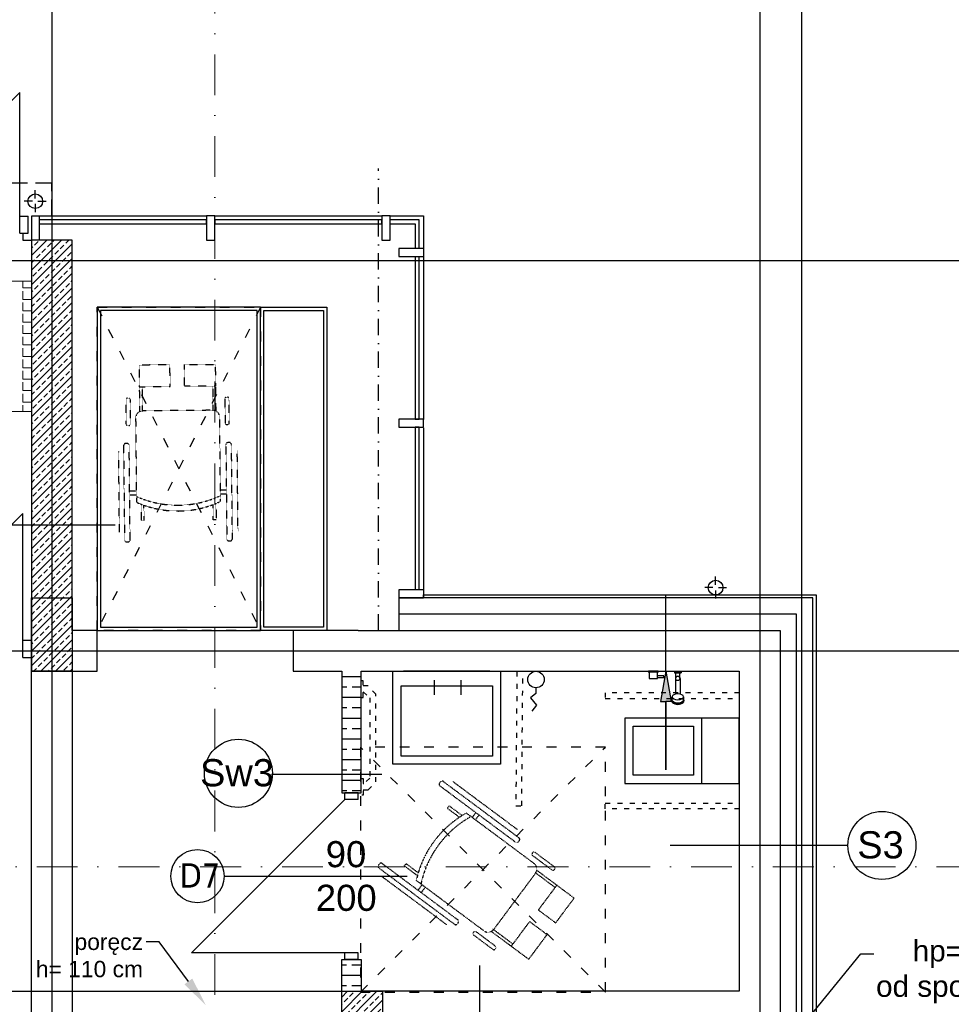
# Model space of a CAD drawing. Header units: millimetres. Extents: x -7023 to 53801, y 9849 to 33561.
# Tile 87 of 256: x 11842 to 12413, y 16152 to 16755. Entities that reach past the tile are written whole.
import ezdxf

# ---------------------------------------------------------------- set-up
doc = ezdxf.new("R2010")
doc.units = ezdxf.units.MM
for name, pattern in [('ACAD_ISO03W100', [30, 12, -18]), ('DASHDOT', [1, 0.5, -0.25, 0, -0.25]), ('DASHDOTX2', [2, 1, -0.5, 0, -0.5]), ('DASHED', [0.75, 0.5, -0.25])]:
    doc.linetypes.add(name, pattern=pattern)
doc.layers.add('.IE_podklad', color=252, linetype='Continuous')
doc.styles.add('Opisowy', font='arial.ttf')
doc.styles.get("Standard").update_dxf_attribs({"font": 'arial.ttf'})
doc.linetypes.add('ZIGZAG', pattern='A,0.00254,-5.08,[131,ltypeshp.shx,S=5.08,R=0,X=-5.08,Y=0],-10.16,[131,ltypeshp.shx,S=5.08,R=180,X=5.08,Y=0],-5.08', length=20.32254)

# ---------------------------------------------------------------- blocks, each defined once
blk = doc.blocks.new('umywalka niepeł')
at = {"layer": '.IE_podklad'}
for p, q in [((12.63, 9.75), (12.63, 0.75)), ((29.06, 9.75), (29.06, 0.75))]:
    blk.add_line(p, q, dxfattribs=at)
for points in [[(-12.61, 15.26), (53.39, 15.26), (53.39, -41.74), (-12.61, -41.74)], [(-7.61, 6.26), (48.39, 6.26), (48.39, -36.74), (-7.61, -36.74)]]:
    blk.add_lwpolyline(points, close=True, dxfattribs=at)
blk.add_lwpolyline([(46.79, 15.26), (-6.01, 15.26)], dxfattribs=at)
blk = doc.blocks.new('kibel')
at = {"layer": '.IE_podklad'}
for points in [[(0, 0), (70, 0), (70, 40), (0, 40)], [(70, 40), (46.91, 40), (46.91, 0), (70, 0)], [(5, 35), (41.91, 35), (41.91, 5), (5, 5)]]:
    blk.add_lwpolyline(points, close=True, dxfattribs=at)
blk = doc.blocks.new('A$C4CB01652')
at = {"layer": '.IE_podklad'}
for p, q in [((0, 0), (-0.5, 0)), ((-0.5, 0), (-0.5, -0.49)), ((0, -6), (0, 0)), ((-4.5, -0.49), (-4.5, -5.51)), ((-0.5, -0.49), (-4.5, -0.49)), ((-4.5, -5.51), (-3.81, -5.51)), ((-3.81, -5.51), (-3.81, -9.41)), ((-3.81, -5.51), (-2.78, -5.51)), ((-2.78, -9.41), (-2.78, -5.51)), ((-2.78, -5.51), (-0.5, -5.51)), ((-0.5, -5.51), (-0.5, -0.49)), ((-0.5, -5.51), (-0.5, -6)), ((-0.5, -6), (0, -6)), ((-3.81, -9.41), (-2.78, -9.41)), ((-0.5, -16.02), (-0.5, -20.02))]:
    blk.add_line(p, q, dxfattribs=at)
at = {"layer": '.IE_podklad', "ltscale": 0.03}
for p, q in [((-17.63, -14.24, 0), (-18.14, -14.24, 0)), ((-17.63, -14.52, 0), (-15.65, -14.52, 0)), ((-16.84, -14.52, 0), (-15.65, -14.52, 0)), ((-4.4, -16.62, 0), (-13.95, -16.62, 0)), ((-4.4, -16.72, 0), (-1, -16.72)), ((-17.63, -21.79, 0), (-18.14, -21.79, 0)), ((-17.63, -21.79, 0), (-18.14, -21.79, 0)), ((-17.63, -21.52, 0), (-15.65, -21.52, 0)), ((-16.84, -21.52, 0), (-17.1, -21.67, 0)), ((-15.65, -21.52, 0), (-16.84, -21.52, 0)), ((-4.4, -19.42, 0), (-13.95, -19.42, 0)), ((-4.4, -19.32, 0), (-1, -19.32))]:
    blk.add_line(p, q, dxfattribs=at)
at = {"layer": '.IE_podklad', "ltscale": 0.3}
for p, q in [((0, -16.02), (-1, -16.02)), ((-1, -16.02), (-1, -20.02)), ((0, -16.02), (0, -20.02)), ((0, -20.02), (-1, -20.02))]:
    blk.add_line(p, q, dxfattribs=at)
at = {"layer": '.IE_podklad', "ltscale": 0.03}
blk.add_circle((-4.4, -18.02, 0), 1.3, dxfattribs=at)
blk.add_arc((-4.4, -18.02, 0), 1.4, 270, 90, dxfattribs=at)
for centre, start_param, end_param in [((-18.14, -18.02, 0), 0, 3.141593), ((-17.63, -18.02, 0), -0.384776, 3.526331)]:
    blk.add_ellipse(centre, major_axis=(0, 3.78), ratio=0.563059, start_param=start_param, end_param=end_param, dxfattribs=at)
at = {"layer": '.IE_podklad', "ltscale": 0.03, "extrusion": (0, 0, -1)}
blk.add_ellipse((-17.63, -18.02, 0), major_axis=(0, 3.5), ratio=0.528596, start_param=3.141593, end_param=6.283185, dxfattribs=at)
blk.add_ellipse((-15.65, -18.02, 0), major_axis=(0, 3.5), ratio=0.528596, dxfattribs=at)
blk = doc.blocks.new('A$C1DFA66E7')
at = {"layer": '.IE_podklad'}
blk.add_lwpolyline([(0, 5.07), (0, 8.45), (3.44, 11.29), (-0.26, 15.76), (2.53, 19.42)], dxfattribs=at)
blk.add_circle((0, 0), 5.07, dxfattribs=at)

msp = doc.modelspace()

# ---------------------------------------------------------------- hatches: boundary and pattern name
at = {"layer": '.IE_podklad'}
h = msp.add_hatch(color=256, dxfattribs=at)
h.dxf.hatch_style = 1
h.paths.add_polyline_path([(12238, 16337.65), (12241.27, 16337.65), (12238, 16356.21), (12234.74, 16337.65)])
at = {"layer": '.IE_podklad', "transparency": 33554648}
h = msp.add_hatch(dxfattribs=at)
h.set_pattern_fill('ANSI33', color=256)
h.set_pattern_definition([(45, (36031.774, 10963.0596), (-4.490128, 4.490128), []), (45, (36036.264, 10963.0596), (-4.490128, 4.490128), [3.175, -1.5875])])
h.paths.add_polyline_path([(12064.56, 16160.21), (12052.06, 16160.21), (12052.06, 16147.71), (12064.56, 16147.71)])
h.paths.add_polyline_path([(12052.06, 16160.21), (12039.56, 16160.21), (12039.56, 16147.71), (12052.06, 16147.71)])
h.paths.add_polyline_path([(12052.06, 16147.71), (12039.56, 16147.71), (12039.56, 16135.21), (12052.06, 16135.21)])
h.paths.add_polyline_path([(12064.56, 16147.71), (12052.06, 16147.71), (12052.06, 16135.21), (12064.56, 16135.21)])

# ---------------------------------------------------------------- linework, layer by layer
at = {"layer": '.IE_podklad', "ltscale": 25}
for p, q in [((11862.06, 17190.05), (11862.06, 15097.91)), ((12295.56, 17190.05), (12295.56, 15097.91)), ((12321.06, 17190.05), (12321.06, 15097.91)), ((10554.1, 16607.71), (13853.09, 16607.71)), ((10554.1, 16368.71), (13536.66, 16368.71))]:
    msp.add_line(p, q, dxfattribs=at)
at = {"layer": '.IE_podklad', "linetype": 'DASHDOT', "lineweight": 13, "ltscale": 50}
for p, q in [((11961.89, 16934.45), (11961.89, 16149.94)), ((10550.17, 16236.38), (13108.47, 16236.38))]:
    msp.add_line(p, q, dxfattribs=at)
at = {"layer": '.IE_podklad'}
for p, q in [((11762.06, 16630.38), (11842.37, 16710.7)), ((11842.37, 16630.38), (11842.37, 16710.7)), ((11842.37, 16634.86), (11847.56, 16634.86)), ((11842.37, 16624.49), (11842.37, 16634.86)), ((11847.56, 16624.49), (11847.56, 16634.86)), ((11849.56, 16635.21), (11956.79, 16635.21)), ((11956.79, 16632.66), (11854.56, 16632.66)), ((11956.79, 16630.16), (11956.79, 16632.66)), ((11961.79, 16635.21), (12064.22, 16635.21)), ((12064.22, 16632.66), (11961.79, 16632.66)), ((12069.22, 16635.21), (12089.56, 16635.21)), ((12087.01, 16632.66), (12069.22, 16632.66)), ((12087.01, 16615.21), (12087.01, 16632.66)), ((12089.56, 16635.21), (12089.56, 16615.21)), ((11854.56, 16630.16), (11956.79, 16630.16)), ((11961.79, 16630.16), (12064.22, 16630.16)), ((12069.22, 16630.16), (12084.51, 16630.16)), ((12084.51, 16630.16), (12084.51, 16615.21)), ((11842.37, 16624.49), (11847.56, 16624.49)), ((11844.25, 16624.6), (11844.25, 16620.21)), ((11844.25, 16620.21), (11849.56, 16620.21)), ((11849.56, 16619.87), (11849.9, 16620.21)), ((11849.56, 16610.89), (11858.88, 16620.21)), ((11849.56, 16601.91), (11867.86, 16620.21)), ((11849.56, 16620.21), (11849.56, 16381.21)), ((11874.56, 16620.21), (11849.56, 16620.21)), ((11849.56, 16592.93), (11874.56, 16617.93)), ((11849.56, 16615.38), (11850.31, 16616.13)), ((11851.43, 16617.25), (11853.68, 16619.5)), ((11855.92, 16612.76), (11858.17, 16615.01)), ((11859.29, 16616.13), (11861.54, 16618.38)), ((11862.66, 16619.5), (11863.37, 16620.21)), ((11867.15, 16615.01), (11869.39, 16617.25)), ((11870.52, 16618.38), (11872.35, 16620.21)), ((11874.56, 16401.21), (11874.56, 16620.21)), ((11956.79, 16620.21), (11961.79, 16620.21)), ((12064.22, 16620.21), (12069.22, 16620.21)), ((12089.56, 16615.21), (12074.56, 16615.21)), ((12074.56, 16615.21), (12074.56, 16610.21)), ((12089.56, 16615.21), (12089.56, 16610.21)), ((11849.56, 16583.95), (11874.56, 16608.95)), ((11849.56, 16606.4), (11851.43, 16608.27)), ((11852.56, 16609.4), (11854.8, 16611.64)), ((11860.41, 16608.27), (11862.66, 16610.52)), ((11863.78, 16611.64), (11866.03, 16613.89)), ((11868.27, 16607.15), (11870.52, 16609.4)), ((11871.64, 16610.52), (11873.88, 16612.76)), ((12074.56, 16610.21), (12089.56, 16610.21)), ((12084.51, 16610.21), (12084.51, 16510.65)), ((12087.01, 16510.65), (12087.01, 16610.21)), ((12089.56, 16610.21), (12089.56, 16510.35)), ((11853.68, 16601.54), (11855.92, 16603.78)), ((11857.05, 16604.91), (11859.29, 16607.15)), ((11861.54, 16600.42), (11863.78, 16602.66)), ((11864.9, 16603.78), (11867.15, 16606.03)), ((11872.76, 16602.66), (11874.56, 16604.46)), ((11849.56, 16574.96), (11874.56, 16599.96)), ((11850.31, 16598.17), (11852.56, 16600.42)), ((11858.17, 16597.05), (11860.41, 16599.29)), ((11866.03, 16595.93), (11868.27, 16598.17)), ((11869.39, 16599.29), (11871.64, 16601.54)), ((11849.56, 16565.98), (11874.56, 16590.98)), ((11851.43, 16590.31), (11853.68, 16592.56)), ((11854.8, 16593.68), (11857.05, 16595.93)), ((11859.29, 16589.19), (11861.54, 16591.44)), ((11862.66, 16592.56), (11864.9, 16594.8)), ((11867.15, 16588.07), (11869.39, 16590.31)), ((11870.52, 16591.44), (11872.76, 16593.68)), ((11873.88, 16594.8), (11874.56, 16595.47)), ((11849.56, 16588.44), (11850.31, 16589.19)), ((11852.56, 16582.45), (11854.8, 16584.7)), ((11855.92, 16585.82), (11858.17, 16588.07)), ((11863.78, 16584.7), (11866.03, 16586.95)), ((11871.64, 16583.58), (11873.88, 16585.82)), ((11849.56, 16557), (11874.56, 16582)), ((11849.56, 16579.46), (11851.43, 16581.33)), ((11857.05, 16577.96), (11859.29, 16580.21)), ((11860.41, 16581.33), (11862.66, 16583.58)), ((11864.9, 16576.84), (11867.15, 16579.09)), ((11868.27, 16580.21), (11870.52, 16582.45)), ((11849.56, 16548.02), (11874.56, 16573.02)), ((11850.31, 16571.23), (11852.56, 16573.47)), ((11853.68, 16574.6), (11855.92, 16576.84)), ((11858.17, 16570.11), (11860.41, 16572.35)), ((11861.54, 16573.47), (11863.78, 16575.72)), ((11869.39, 16572.35), (11871.64, 16574.6)), ((11872.76, 16575.72), (11874.56, 16577.51)), ((11854.8, 16566.74), (11857.05, 16568.98)), ((11862.66, 16565.62), (11864.9, 16567.86)), ((11866.03, 16568.98), (11868.27, 16571.23)), ((11870.52, 16564.49), (11872.76, 16566.74)), ((11873.88, 16567.86), (11874.56, 16568.53)), ((11849.56, 16539.04), (11874.56, 16564.04)), ((11849.56, 16561.49), (11850.31, 16562.25)), ((11851.43, 16563.37), (11853.68, 16565.62)), ((11855.92, 16558.88), (11858.17, 16561.13)), ((11859.29, 16562.25), (11861.54, 16564.49)), ((11863.78, 16557.76), (11866.03, 16560)), ((11867.15, 16561.13), (11869.39, 16563.37)), ((11849.56, 16530.06), (11874.56, 16555.06)), ((11849.56, 16552.51), (11851.43, 16554.39)), ((11852.56, 16555.51), (11854.8, 16557.76)), ((11860.41, 16554.39), (11862.66, 16556.64)), ((11868.27, 16553.27), (11870.52, 16555.51)), ((11871.64, 16556.64), (11873.88, 16558.88)), ((11853.68, 16547.66), (11855.92, 16549.9)), ((11857.05, 16551.02), (11859.29, 16553.27)), ((11861.54, 16546.53), (11863.78, 16548.78)), ((11864.9, 16549.9), (11867.15, 16552.15)), ((11872.76, 16548.78), (11874.56, 16550.57)), ((11849.56, 16521.08), (11874.56, 16546.08)), ((11850.31, 16544.29), (11852.56, 16546.53)), ((11854.8, 16539.8), (11857.05, 16542.04)), ((11858.17, 16543.17), (11860.41, 16545.41)), ((11866.03, 16542.04), (11868.27, 16544.29)), ((11869.39, 16545.41), (11871.64, 16547.66)), ((11849.56, 16512.1), (11874.56, 16537.1)), ((11851.43, 16536.43), (11853.68, 16538.68)), ((11859.29, 16535.31), (11861.54, 16537.55)), ((11862.66, 16538.68), (11864.9, 16540.92)), ((11867.15, 16534.19), (11869.39, 16536.43)), ((11870.52, 16537.55), (11872.76, 16539.8)), ((11873.88, 16540.92), (11874.56, 16541.59)), ((11849.56, 16534.55), (11850.31, 16535.31)), ((11852.56, 16528.57), (11854.8, 16530.82)), ((11855.92, 16531.94), (11858.17, 16534.19)), ((11863.78, 16530.82), (11866.03, 16533.06)), ((11871.64, 16529.7), (11873.88, 16531.94)), ((11849.56, 16503.12), (11874.56, 16528.12)), ((11849.56, 16525.57), (11851.43, 16527.45)), ((11857.05, 16524.08), (11859.29, 16526.33)), ((11860.41, 16527.45), (11862.66, 16529.7)), ((11864.9, 16522.96), (11867.15, 16525.21)), ((11868.27, 16526.33), (11870.52, 16528.57)), ((11849.56, 16494.14), (11874.56, 16519.14)), ((11850.31, 16517.35), (11852.56, 16519.59)), ((11853.68, 16520.72), (11855.92, 16522.96)), ((11858.17, 16516.23), (11860.41, 16518.47)), ((11861.54, 16519.59), (11863.78, 16521.84)), ((11869.39, 16518.47), (11871.64, 16520.72)), ((11872.76, 16521.84), (11874.56, 16523.63)), ((11851.43, 16509.49), (11853.68, 16511.74)), ((11854.8, 16512.86), (11857.05, 16515.1)), ((11862.66, 16511.74), (11864.9, 16513.98)), ((11866.03, 16515.1), (11868.27, 16517.35)), ((11870.52, 16510.61), (11872.76, 16512.86)), ((11873.88, 16513.98), (11874.56, 16514.65)), ((11849.56, 16485.16), (11874.56, 16510.16)), ((11849.56, 16507.61), (11850.31, 16508.37)), ((11855.92, 16505), (11858.17, 16507.25)), ((11859.29, 16508.37), (11861.54, 16510.61)), ((11863.78, 16503.88), (11866.03, 16506.12)), ((11867.15, 16507.25), (11869.39, 16509.49)), ((12074.56, 16510.65), (12074.56, 16505.65)), ((12084.51, 16510.65), (12087.01, 16510.65)), ((11849.56, 16476.18), (11874.56, 16501.18)), ((11849.56, 16498.63), (11851.43, 16500.51)), ((11852.56, 16501.63), (11854.8, 16503.88)), ((11860.41, 16500.51), (11862.66, 16502.76)), ((11868.27, 16499.39), (11870.52, 16501.63)), ((11871.64, 16502.76), (11873.88, 16505)), ((12084.51, 16505.65), (12084.51, 16406.1)), ((12087.01, 16505.65), (12084.51, 16505.65)), ((12087.01, 16406.1), (12087.01, 16505.65)), ((12089.56, 16505.35), (12089.56, 16401.1)), ((11853.68, 16493.77), (11855.92, 16496.02)), ((11857.05, 16497.14), (11859.29, 16499.39)), ((11861.54, 16492.65), (11863.78, 16494.9)), ((11864.9, 16496.02), (11867.15, 16498.27)), ((11869.39, 16491.53), (11871.64, 16493.77)), ((11872.76, 16494.9), (11874.56, 16496.69)), ((11849.56, 16467.2), (11874.56, 16492.2)), ((11850.31, 16490.41), (11852.56, 16492.65)), ((11854.8, 16485.92), (11857.05, 16488.16)), ((11858.17, 16489.28), (11860.41, 16491.53)), ((11866.03, 16488.16), (11868.27, 16490.41)), ((11873.88, 16487.04), (11874.56, 16487.71)), ((11849.56, 16458.22), (11874.56, 16483.22)), ((11851.43, 16482.55), (11853.68, 16484.79)), ((11859.29, 16481.43), (11861.54, 16483.67)), ((11862.66, 16484.79), (11864.9, 16487.04)), ((11867.15, 16480.3), (11869.39, 16482.55)), ((11870.52, 16483.67), (11872.76, 16485.92)), ((11849.56, 16480.67), (11850.31, 16481.43)), ((11852.56, 16474.69), (11854.8, 16476.94)), ((11855.92, 16478.06), (11858.17, 16480.3)), ((11860.41, 16473.57), (11862.66, 16475.81)), ((11863.78, 16476.94), (11866.03, 16479.18)), ((11871.64, 16475.81), (11873.88, 16478.06)), ((11849.56, 16449.24), (11874.56, 16474.24)), ((11849.56, 16471.69), (11851.43, 16473.57)), ((11857.05, 16470.2), (11859.29, 16472.45)), ((11864.9, 16469.08), (11867.15, 16471.32)), ((11868.27, 16472.45), (11870.52, 16474.69)), ((11872.76, 16467.96), (11874.56, 16469.75)), ((11849.56, 16440.26), (11874.56, 16465.26)), ((11850.31, 16463.47), (11852.56, 16465.71)), ((11853.68, 16466.83), (11855.92, 16469.08)), ((11858.17, 16462.34), (11860.41, 16464.59)), ((11861.54, 16465.71), (11863.78, 16467.96)), ((11869.39, 16464.59), (11871.64, 16466.83)), ((11851.43, 16455.61), (11853.68, 16457.85)), ((11854.8, 16458.98), (11857.05, 16461.22)), ((11862.66, 16457.85), (11864.9, 16460.1)), ((11866.03, 16461.22), (11868.27, 16463.47)), ((11870.52, 16456.73), (11872.76, 16458.98)), ((11873.88, 16460.1), (11874.56, 16460.77)), ((11762.06, 16370.73), (11844.25, 16452.93)), ((11844.25, 16370.73), (11844.25, 16452.93)), ((11849.56, 16431.28), (11874.56, 16456.28)), ((11849.56, 16453.73), (11850.31, 16454.49)), ((11855.92, 16451.12), (11858.17, 16453.36)), ((11859.29, 16454.49), (11861.54, 16456.73)), ((11863.78, 16450), (11866.03, 16452.24)), ((11867.15, 16453.36), (11869.39, 16455.61)), ((11833.44, 16445.94), (11900.91, 16445.94)), ((11849.56, 16422.3), (11874.56, 16447.3)), ((11849.56, 16444.75), (11851.43, 16446.63)), ((11852.56, 16447.75), (11854.8, 16450)), ((11857.05, 16443.26), (11859.29, 16445.51)), ((11860.41, 16446.63), (11862.66, 16448.87)), ((11868.27, 16445.51), (11870.52, 16447.75)), ((11871.64, 16448.87), (11873.88, 16451.12)), ((11853.68, 16439.89), (11855.92, 16442.14)), ((11861.54, 16438.77), (11863.78, 16441.02)), ((11864.9, 16442.14), (11867.15, 16444.38)), ((11869.39, 16437.65), (11871.64, 16439.89)), ((11872.76, 16441.02), (11874.56, 16442.81)), ((11849.56, 16413.32), (11874.56, 16438.32)), ((11850.31, 16436.53), (11852.56, 16438.77)), ((11854.8, 16432.04), (11857.05, 16434.28)), ((11858.17, 16435.4), (11860.41, 16437.65)), ((11866.03, 16434.28), (11868.27, 16436.53)), ((11873.88, 16433.16), (11874.56, 16433.83)), ((11849.56, 16404.34), (11874.56, 16429.34)), ((11849.56, 16426.79), (11850.31, 16427.55)), ((11851.43, 16428.67), (11853.68, 16430.91)), ((11859.29, 16427.55), (11861.54, 16429.79)), ((11862.66, 16430.91), (11864.9, 16433.16)), ((11867.15, 16426.42), (11869.39, 16428.67)), ((11870.52, 16429.79), (11872.76, 16432.04)), ((11852.56, 16420.81), (11854.8, 16423.06)), ((11855.92, 16424.18), (11858.17, 16426.42)), ((11860.41, 16419.69), (11862.66, 16421.93)), ((11863.78, 16423.06), (11866.03, 16425.3)), ((11871.64, 16421.93), (11873.88, 16424.18)), ((11849.56, 16395.36), (11874.56, 16420.36)), ((11849.56, 16417.81), (11851.43, 16419.69)), ((11857.05, 16416.32), (11859.29, 16418.57)), ((11864.9, 16415.2), (11867.15, 16417.44)), ((11868.27, 16418.57), (11870.52, 16420.81)), ((11872.76, 16414.08), (11874.56, 16415.87)), ((11849.56, 16386.38), (11874.56, 16411.38)), ((11850.31, 16409.58), (11852.56, 16411.83)), ((11853.68, 16412.95), (11855.92, 16415.2)), ((11858.17, 16408.46), (11860.41, 16410.71)), ((11861.54, 16411.83), (11863.78, 16414.08)), ((11866.03, 16407.34), (11868.27, 16409.58)), ((11869.39, 16410.71), (11871.64, 16412.95)), ((11851.43, 16401.73), (11853.68, 16403.97)), ((11854.8, 16405.09), (11857.05, 16407.34)), ((11862.66, 16403.97), (11864.9, 16406.22)), ((11870.52, 16402.85), (11872.76, 16405.09)), ((11873.88, 16406.22), (11874.56, 16406.89)), ((12074.56, 16406.1), (12074.56, 16401.21)), ((12089.56, 16406.1), (12089.56, 16401.1)), ((11849.56, 16377.4), (11874.56, 16402.4)), ((11849.56, 16401.21), (11874.56, 16401.21)), ((11849.56, 16356.21), (11849.56, 16401.21)), ((11849.56, 16399.85), (11850.31, 16400.6)), ((11855.92, 16397.24), (11858.17, 16399.48)), ((11859.29, 16400.6), (11861.54, 16402.85)), ((11863.78, 16396.11), (11866.03, 16398.36)), ((11867.15, 16399.48), (11869.39, 16401.73)), ((11871.64, 16394.99), (11873.88, 16397.24)), ((11874.56, 16381.21), (11874.56, 16401.21)), ((11874.56, 16401.21), (11874.56, 16356.21)), ((12308.06, 16401.21), (12074.56, 16401.21)), ((12074.56, 16401.1), (12074.56, 16381.21)), ((12089.56, 16401.1), (12089.56, 16403.1)), ((12089.56, 16403.1), (12328.06, 16403.1)), ((12238, 16356.21), (12238, 16403.1)), ((12328.06, 16401.21), (12308.06, 16401.21)), ((12328.06, 16403.1), (12330.06, 16403.1)), ((12328.06, 16135.21), (12328.06, 16401.21)), ((12330.06, 16403.1), (12330.06, 16135.21)), ((11849.56, 16368.42), (11874.56, 16393.42)), ((11849.56, 16390.87), (11851.43, 16392.75)), ((11852.56, 16393.87), (11854.8, 16396.11)), ((11857.05, 16389.38), (11859.29, 16391.62)), ((11860.41, 16392.75), (11862.66, 16394.99)), ((11868.27, 16391.62), (11870.52, 16393.87)), ((11853.68, 16386.01), (11855.92, 16388.26)), ((11861.54, 16384.89), (11863.78, 16387.13)), ((11864.9, 16388.26), (11867.15, 16390.5)), ((11869.39, 16383.77), (11871.64, 16386.01)), ((11872.76, 16387.13), (11874.56, 16388.93)), ((11849.56, 16359.44), (11874.56, 16384.44)), ((11849.56, 16381.21), (11849.56, 16381.21)), ((11849.56, 16381.21), (11849.56, 16356.21)), ((11850.31, 16382.64), (11852.56, 16384.89)), ((11854.8, 16378.15), (11857.05, 16380.4)), ((11858.17, 16381.52), (11860.41, 16383.77)), ((11862.66, 16377.03), (11864.9, 16379.28)), ((11866.03, 16380.4), (11868.27, 16382.64)), ((11873.88, 16379.28), (11874.56, 16379.95)), ((11889.85, 16381.21), (11874.56, 16381.21)), ((11889.85, 16356.21), (11889.85, 16381.21)), ((12049.56, 16381.21), (12009.89, 16381.21)), ((12009.89, 16381.21), (12009.89, 16356.21)), ((12049.56, 16381.21), (12074.56, 16381.21)), ((12074.56, 16381.21), (12308.06, 16381.21)), ((12308.06, 16381.21), (12308.06, 16135.21)), ((11844.25, 16375.31), (11849.56, 16375.31)), ((11844.25, 16364.71), (11844.25, 16375.31)), ((11849.56, 16364.71), (11849.56, 16375.31)), ((11849.56, 16372.91), (11850.31, 16373.66)), ((11851.43, 16374.79), (11853.68, 16377.03)), ((11855.31, 16356.21), (11874.56, 16375.46)), ((11859.29, 16373.66), (11861.54, 16375.91)), ((11867.15, 16372.54), (11869.39, 16374.79)), ((11870.52, 16375.91), (11872.76, 16378.15)), ((11852.56, 16366.93), (11854.8, 16369.17)), ((11855.92, 16370.3), (11858.17, 16372.54)), ((11860.41, 16365.81), (11862.66, 16368.05)), ((11863.78, 16369.17), (11866.03, 16371.42)), ((11871.64, 16368.05), (11873.88, 16370.3)), ((11844.25, 16364.71), (11849.56, 16364.71)), ((11849.56, 16363.93), (11851.43, 16365.81)), ((11853.68, 16359.07), (11855.92, 16361.32)), ((11857.05, 16362.44), (11859.29, 16364.68)), ((11864.29, 16356.21), (11874.56, 16366.48)), ((11864.9, 16361.32), (11867.15, 16363.56)), ((11868.27, 16364.68), (11870.52, 16366.93)), ((11872.76, 16360.19), (11874.56, 16361.99)), ((11849.56, 16356.21), (11874.56, 16356.21)), ((11874.56, 16356.21), (11849.56, 16356.21)), ((11850.82, 16356.21), (11852.56, 16357.95)), ((11859.8, 16356.21), (11860.41, 16356.83)), ((11861.54, 16357.95), (11863.78, 16360.19)), ((11869.39, 16356.83), (11871.64, 16359.07)), ((11873.27, 16356.21), (11874.56, 16357.5)), ((11874.56, 16356.21), (11889.85, 16356.21)), ((12009.89, 16356.21), (12039.56, 16356.21)), ((12039.56, 16356.21), (12039.56, 16281.71)), ((12051.56, 16356.21), (12283.06, 16356.21)), ((12051.56, 16281.71), (12051.56, 16356.21)), ((12283.06, 16356.21), (12283.06, 16160.21)), ((12039.56, 16352.96), (12051.56, 16352.96)), ((12039.56, 16346.61), (12042.72, 16346.61)), ((12045.9, 16346.61), (12051.56, 16346.61)), ((12039.56, 16340.26), (12051.56, 16340.26)), ((12039.56, 16333.91), (12042.72, 16333.91)), ((12045.9, 16333.91), (12051.56, 16333.91)), ((12039.56, 16327.56), (12051.56, 16327.56)), ((12039.56, 16321.21), (12042.72, 16321.21)), ((12045.9, 16321.21), (12051.56, 16321.21)), ((12039.56, 16314.86), (12051.56, 16314.86)), ((12039.56, 16308.51), (12042.72, 16308.51)), ((12045.9, 16308.51), (12051.56, 16308.51)), ((12039.56, 16302.16), (12051.56, 16302.16)), ((12039.56, 16295.81), (12042.72, 16295.81)), ((12045.9, 16295.81), (12051.56, 16295.81)), ((11996.58, 16293.23), (12064.05, 16293.23)), ((12039.56, 16289.46), (12051.56, 16289.46)), ((12039.56, 16283.11), (12042.72, 16283.11)), ((12045.9, 16283.11), (12051.56, 16283.11)), ((12041.56, 16277.71), (11947.56, 16183.71)), ((12039.56, 16281.71), (12051.56, 16281.71)), ((12041.56, 16277.71), (12041.56, 16281.71)), ((12049.56, 16281.71), (12041.56, 16281.71)), ((12049.56, 16277.71), (12041.56, 16277.71)), ((12049.56, 16277.71), (12049.56, 16281.71)), ((12240.72, 16249.71), (12349.71, 16249.71)), ((11967.53, 16230.71), (12079.71, 16230.71)), ((12041.56, 16183.71), (11947.56, 16183.71)), ((12041.56, 16179.71), (12041.56, 16183.71)), ((12049.56, 16183.71), (12041.56, 16183.71)), ((12049.56, 16179.71), (12049.56, 16183.71)), ((12039.56, 16135.21), (12039.56, 16179.71)), ((12039.56, 16179.71), (12051.56, 16179.71)), ((12039.56, 16176.41), (12042.5, 16176.41)), ((12049.56, 16179.71), (12041.56, 16179.71)), ((12045.67, 16176.41), (12051.56, 16176.41)), ((12051.56, 16179.71), (12051.56, 16160.21)), ((12124.15, 16108.42), (12124.15, 16175.9)), ((12039.56, 16170.06), (12051.56, 16170.06)), ((12039.56, 16163.71), (12042.5, 16163.71)), ((12045.67, 16163.71), (12051.56, 16163.71)), ((12283.06, 16160.21), (12051.56, 16160.21))]:
    msp.add_line(p, q, dxfattribs=at)
at = {"layer": '.IE_podklad', "linetype": 'DASHDOTX2', "ltscale": 10}
for p, q in [((12062.06, 16381.21), (12062.06, 16664.11)), ((11578.18, 16607.71), (12214.83, 16607.71))]:
    msp.add_line(p, q, dxfattribs=at)
at = {"layer": '.IE_podklad', "linetype": 'DASHED', "ltscale": 20}
for p, q in [((11862.06, 16655.21), (11664.06, 16655.21)), ((11862.06, 16635.21), (11862.06, 16655.21))]:
    msp.add_line(p, q, dxfattribs=at)
at = {"layer": '.IE_podklad', "linetype": 'Continuous'}
for p, q in [((11851.86, 16645.78), (11851.86, 16650.82)), ((11850.18, 16644.1), (11845.14, 16644.1)), ((11851.86, 16642.42), (11851.86, 16637.38)), ((11853.54, 16644.1), (11858.58, 16644.1)), ((12268.58, 16409.13), (12268.58, 16414.17)), ((12266.9, 16407.45), (12261.86, 16407.45)), ((12268.58, 16405.77), (12268.58, 16400.73)), ((12270.26, 16407.45), (12275.3, 16407.45))]:
    msp.add_line(p, q, dxfattribs=at)
at = {"layer": '.IE_podklad', "extrusion": (0, 0, -1)}
for p, q in [((11849.56, 16634.85), (11849.56, 16619.85)), ((11854.56, 16620.21), (11854.56, 16635.21)), ((11961.79, 16635.21), (11956.79, 16635.21)), ((11956.79, 16635.21), (11956.79, 16620.21)), ((11961.79, 16620.21), (11961.79, 16635.21)), ((12069.22, 16635.21), (12064.22, 16635.21)), ((12064.22, 16635.21), (12064.22, 16620.21)), ((12069.22, 16620.21), (12069.22, 16635.21)), ((12089.56, 16510.65), (12074.56, 16510.65)), ((12089.56, 16505.65), (12089.56, 16510.65)), ((12074.56, 16505.65), (12089.56, 16505.65)), ((12089.56, 16406.1), (12074.56, 16406.1)), ((12074.56, 16401.1), (12089.56, 16401.1))]:
    msp.add_line(p, q, dxfattribs=at)
at = {"layer": '.IE_podklad', "lineweight": 25}
for p, q in [((11961.79, 16632.66), (11961.79, 16630.16)), ((12064.22, 16630.16), (12064.22, 16632.66))]:
    msp.add_line(p, q, dxfattribs=at)
at = {"layer": '.IE_podklad', "lineweight": 13}
for p, q in [((11659.56, 16595.21), (11849.56, 16595.21)), ((11844.22, 16590.97), (11844.22, 16595.21)), ((11844.22, 16590.97), (11849.3, 16590.97)), ((11849.56, 16595.21), (11849.56, 16515.21)), ((11844.22, 16583.99), (11844.22, 16589.07)), ((11844.22, 16583.99), (11849.3, 16583.99)), ((11844.22, 16577), (11844.22, 16582.08)), ((11844.22, 16577), (11849.3, 16577)), ((11844.22, 16570.02), (11844.22, 16575.1)), ((11844.22, 16570.02), (11849.3, 16570.02)), ((11844.22, 16563.03), (11844.22, 16568.11)), ((11844.22, 16563.03), (11849.3, 16563.03)), ((11844.22, 16556.05), (11844.22, 16561.13)), ((11844.22, 16556.05), (11849.3, 16556.05)), ((11844.22, 16549.06), (11844.22, 16554.14)), ((11844.22, 16549.06), (11849.3, 16549.06)), ((11844.22, 16542.08), (11844.22, 16547.16)), ((11844.22, 16542.08), (11849.3, 16542.08)), ((11844.22, 16535.09), (11844.22, 16540.17)), ((11844.22, 16535.09), (11849.3, 16535.09)), ((11844.22, 16528.11), (11844.22, 16533.19)), ((11844.22, 16528.11), (11849.3, 16528.11)), ((11844.22, 16521.12), (11844.22, 16526.2)), ((11844.22, 16521.12), (11849.3, 16521.12)), ((11844.22, 16515.21), (11844.22, 16519.22)), ((11849.56, 16515.21), (11659.56, 16515.21))]:
    msp.add_line(p, q, dxfattribs=at)
at = {"layer": '.IE_podklad', "linetype": 'ACAD_ISO03W100', "ltscale": 0.5}
for p, q in [((11889.85, 16579.21), (11989.85, 16381.21)), ((11989.85, 16579.21), (11889.85, 16381.21)), ((12051.06, 16159.71), (12201.06, 16309.71)), ((12201.06, 16159.71), (12051.06, 16309.71))]:
    msp.add_line(p, q, dxfattribs=at)
at = {"layer": '.IE_podklad', "linetype": 'ACAD_ISO03W100', "ltscale": 0.004}
for p, q in [((11915.59, 16530.47), (11915.73, 16515.21)), ((11917.31, 16530.48), (11917.45, 16515.22)), ((11960.53, 16530.89), (11960.68, 16515.63)), ((11962.25, 16530.91), (11962.39, 16515.65)), ((11960.5, 16516.06), (11917.61, 16515.66)), ((11965.33, 16460.21), (11964.84, 16511.8)), ((11913.35, 16511.32), (11913.84, 16459.73)), ((11903.45, 16441.3), (11902.99, 16490.72)), ((11976.06, 16441.98), (11975.6, 16491.4)), ((11913.77, 16466.55), (11909.68, 16466.51)), ((11913.8, 16464.08), (11909.7, 16464.05)), ((11968.9, 16467.07), (11965.26, 16467.03)), ((11968.92, 16464.6), (11965.29, 16464.57)), ((11916.65, 16458.55), (11916.74, 16448.58)), ((11918.53, 16448.6), (11918.44, 16457.89)), ((11960.85, 16449), (11960.76, 16458.29)), ((11962.54, 16458.98), (11962.63, 16449.01)), ((11916.74, 16448.58), (11918.53, 16448.6)), ((11962.63, 16449.01), (11960.85, 16449)), ((12107.57, 16288.75), (12147.22, 16259.24)), ((12105.34, 16273.75), (12104.27, 16272.32)), ((12104.27, 16272.32), (12111.73, 16266.77)), ((12113.33, 16267.8), (12105.34, 16273.75)), ((12115.97, 16269.33), (12157.36, 16238.53)), ((12121.64, 16269.65), (12119.47, 16266.73)), ((12123.62, 16268.17), (12121.45, 16265.25)), ((12077.94, 16236.94), (12079, 16238.37)), ((12085.94, 16230.99), (12077.94, 16236.94)), ((12079, 16238.37), (12086.46, 16232.82)), ((12064.22, 16230.49), (12103.87, 16200.98)), ((12158.24, 16232.51), (12132.64, 16198.1)), ((12170.24, 16223.79), (12158, 16232.9)), ((12171.26, 16225.17), (12159.02, 16234.28)), ((12126.62, 16197.22), (12085.23, 16228.02)), ((12088.72, 16225.42), (12086.28, 16222.13)), ((12090.7, 16223.95), (12088.26, 16220.66)), ((12144.43, 16189.11), (12132.19, 16198.22)), ((12143.4, 16187.74), (12131.16, 16196.85))]:
    msp.add_line(p, q, dxfattribs=at)
at = {"layer": '.IE_podklad', "linetype": 'ZIGZAG'}
for p, q in [((12318.06, 16391.21), (12074.56, 16391.21)), ((12318.06, 16135.21), (12318.06, 16391.21))]:
    msp.add_line(p, q, dxfattribs=at)
at = {"layer": '.IE_podklad', "ltscale": 0.5}
for p, q in [((11849.55, 15635.92), (11849.56, 16356.21)), ((11849.56, 16356.21), (11874.56, 16356.21)), ((11874.56, 16356.21), (11874.55, 15634.5)), ((10921.06, 16160.21), (12039.56, 16160.21))]:
    msp.add_line(p, q, dxfattribs=at)
at = {"layer": '.IE_podklad', "linetype": 'ByBlock', "lineweight": -2}
for p, q in [((11927.86, 16190.41), (11919.86, 16190.41)), ((12357.52, 16183.16), (12365.52, 16183.16))]:
    msp.add_line(p, q, dxfattribs=at)
at = {"layer": '.IE_podklad', "ltscale": 0.3}
for points in [[(11889.85, 16579.21), (11889.85, 16381.21), (11989.85, 16381.21), (11989.85, 16579.21)], [(11989.85, 16579.21), (12030.35, 16579.21), (12030.35, 16381.21), (11989.85, 16381.21)], [(11891.85, 16577.21), (11891.85, 16383.21), (11987.85, 16383.21), (11987.85, 16577.21)], [(11991.85, 16577.21), (12028.35, 16577.21), (12028.35, 16383.21), (11991.85, 16383.21)]]:
    msp.add_lwpolyline(points, close=True, dxfattribs=at)
at = {"layer": '.IE_podklad', "linetype": 'ACAD_ISO03W100', "ltscale": 0.5}
for points in [[(11889.85, 16579.21), (11989.85, 16579.21), (11989.85, 16381.21), (11889.85, 16381.21)], [(12051.06, 16159.71), (12201.06, 16159.71), (12201.06, 16309.71), (12051.06, 16309.71)]]:
    msp.add_lwpolyline(points, close=True, dxfattribs=at)
at = {"layer": '.IE_podklad', "linetype": 'ACAD_ISO03W100', "ltscale": 0.004}
for points in [[(11915.46, 16543.73), (11915.59, 16530.47), (11934.48, 16530.65), (11934.35, 16543.9)], [(11962.12, 16544.16), (11962.25, 16530.91), (11943.36, 16530.73), (11943.24, 16543.99)], [(12181.9, 16217.25), (12171.26, 16225.17), (12159.99, 16210.02), (12170.62, 16202.1)], [(12154.04, 16179.82), (12143.4, 16187.74), (12154.68, 16202.89), (12165.32, 16194.97)]]:
    msp.add_lwpolyline(points, close=True, dxfattribs=at)
for points in [[(11969.65, 16524.04), (11968.88, 16524.03, 0.414214), (11968.03, 16523.16), (11968.17, 16508.16, 0.414214), (11969.04, 16507.31), (11969.81, 16507.32, 0.414214), (11970.66, 16508.19), (11970.52, 16523.19, 0.414214)], [(11908.31, 16523.46), (11909.09, 16523.47, -0.414214), (11909.95, 16522.62), (11910.1, 16507.62, -0.414214), (11909.24, 16506.75), (11908.47, 16506.74, -0.414214), (11907.6, 16507.59), (11907.46, 16522.6, -0.414214)], [(11908.11, 16495.7), (11907.25, 16495.69, 0.414214), (11905.98, 16494.39), (11906.52, 16436.77, 0.414214), (11907.82, 16435.49), (11908.68, 16435.5, 0.414214), (11909.96, 16436.8), (11909.42, 16494.42, 0.414214)], [(11970.77, 16496.28), (11969.91, 16496.28, 0.414214), (11968.64, 16494.97), (11969.18, 16437.36, 0.414214), (11970.48, 16436.08), (11971.34, 16436.09, 0.414214), (11972.62, 16437.39), (11972.08, 16495.01, 0.414214)], [(12148.32, 16252.46), (12147.81, 16251.78, -0.414214), (12146, 16251.51), (12099.78, 16285.91, -0.414214), (12099.52, 16287.72), (12100.03, 16288.41, -0.414214), (12101.83, 16288.67), (12148.06, 16254.27, -0.414214)], [(12170.08, 16235.2), (12169.62, 16234.58, -0.414214), (12168.42, 16234.4), (12156.38, 16243.36, -0.414214), (12156.21, 16244.56), (12156.67, 16245.18, -0.414214), (12157.87, 16245.36), (12169.91, 16236.4, -0.414214)], [(12110.91, 16202.19), (12110.4, 16201.5, -0.414214), (12108.59, 16201.24), (12062.37, 16235.64, -0.414214), (12062.1, 16237.45), (12062.62, 16238.14, -0.414214), (12064.42, 16238.4), (12110.65, 16204, -0.414214)], [(12133.46, 16185.99), (12133.92, 16186.61, 0.414214), (12133.74, 16187.81), (12121.71, 16196.77, 0.414214), (12120.5, 16196.59), (12120.04, 16195.97, 0.414214), (12120.22, 16194.77), (12132.26, 16185.81, 0.414214)]]:
    msp.add_lwpolyline(points, format="xyb", close=True, dxfattribs=at)
at = {"layer": '.IE_podklad', "linetype": 'ACAD_ISO03W100', "ltscale": 0.25}
for points in [[(12146.88, 16355.92), (12146.2, 16273.8), (12149.81, 16273.77), (12150.49, 16355.89)], [(12051.89, 16340.23), (12052.72, 16340.23), (12052.72, 16350.38), (12051.89, 16350.38)], [(12052.72, 16283.53), (12055.67, 16283.53), (12060.54, 16288.4), (12060.54, 16342.13), (12055.67, 16347.21), (12052.72, 16347.21)], [(12052.72, 16343.69), (12056.73, 16340), (12056.73, 16290.72), (12053.04, 16287.34), (12052.72, 16287.34)], [(12283.12, 16343.09), (12201, 16343.09), (12201, 16339.48), (12283.12, 16339.48)], [(12051.89, 16290.52), (12052.72, 16290.52), (12052.72, 16280.37), (12051.89, 16280.37)], [(12283.12, 16271.87), (12201, 16271.87), (12201, 16275.48), (12283.12, 16275.48)]]:
    msp.add_lwpolyline(points, dxfattribs=at)
at = {"layer": '.IE_podklad'}
for points in [[(12238, 16356.21), (12234.74, 16337.65), (12238, 16337.65), (12238, 16295.76)], [(12238, 16356.21), (12241.27, 16337.65), (12238, 16337.65), (12238, 16295.76)], [(12238, 16295.76), (12238, 16337.65)], [(12238, 16295.76), (12238, 16337.65)]]:
    msp.add_lwpolyline(points, dxfattribs=at)
at = {"layer": '.IE_podklad', "linetype": 'ByBlock', "lineweight": -2}
for points in [[(11945.64, 16166.21), (11927.86, 16190.41)], [(12293.22, 16104.17), (12357.52, 16183.16)]]:
    msp.add_lwpolyline(points, dxfattribs=at)
at = {"layer": '.IE_podklad'}
msp.add_lwpolyline([(12039.56, 16160.21), (12064.56, 16160.21), (12064.56, 16135.21), (12039.56, 16135.21)], close=True, dxfattribs=at)
at = {"layer": '.IE_podklad', "linetype": 'Continuous'}
for centre, radius in [((11851.86, 16644.1), 4.5), ((12268.58, 16407.45), 4.5), ((11951.22, 16230.71), 16.31)]:
    msp.add_circle(centre, radius, dxfattribs=at)
at = {"layer": '.IE_podklad'}
for centre in [(11976.3, 16293.7), (12370.43, 16249.54)]:
    msp.add_circle(centre, 20.85, dxfattribs=at)
at = {"layer": '.IE_podklad', "linetype": 'ACAD_ISO03W100', "ltscale": 0.004}
for centre, radius, start, end in [((11917.65, 16511.36), 4.3, 90.53739, 180.53739), ((11960.54, 16511.76), 4.3, 0.53739, 90.53739), ((11939.02, 16519.87), 61.95, 245.97991, 295.09487), ((11939.05, 16516.31), 61.95, 245.97991, 295.09487), ((12145.8, 16215.04), 61.95, 118.78549, 167.90044), ((12148.65, 16212.91), 61.95, 118.78549, 167.90044), ((12154.79, 16235.08), 4.3, 323.34297, 53.34297), ((12129.19, 16200.67), 4.3, 233.34297, 323.34297)]:
    msp.add_arc(centre, radius, start, end, dxfattribs=at)
at = {"layer": '.IE_podklad'}
msp.add_solid([(11948.06, 16167.99), (11956.3, 16151.71), (11943.22, 16164.44)], dxfattribs=at)

# ---------------------------------------------------------------- block references
for name, p in [('umywalka niepeł', (12083.49, 16340.95)), ('kibel', (12213.06, 16287.48))]:
    msp.add_blockref(name, p, dxfattribs=at)
at = {"layer": '.IE_podklad', "rotation": 179.9999999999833}
msp.add_blockref('A$C1DFA66E7', (12158.54, 16351.13), dxfattribs=at)
at = {"layer": '.IE_podklad', "ltscale": 25, "rotation": 90}
msp.add_blockref('A$C4CB01652', (12227.38, 16356.21), dxfattribs=at)

# ---------------------------------------------------------------- texts
at = {"layer": '.IE_podklad', "linetype": 'Continuous', "style": 'Opisowy'}
for s, p in [('Sw3', (11952.8, 16285.75)), ('S3', (12355.32, 16241.59))]:
    msp.add_text(s, height=16.64, dxfattribs=at).set_placement(p)
for s, p in [('90', (12029.77, 16236.18)), ('200', (12023.69, 16209.45))]:
    msp.add_text(s, height=16, rotation=360, dxfattribs=at).set_placement(p)
at = {"layer": '.IE_podklad', "insert": (11940.28, 16238.65), "char_height": 15, "width": 230.4406, "attachment_point": 1}
msp.add_mtext('{\\fTahoma|b0|i0|c238|p34;D7}', dxfattribs=at)
at = {"layer": '.IE_podklad'}
for s, insert, char_height, attachment_point in [('\\pxqr;poręcz\\Ph= 110 cm', (11917.86, 16195.49), 10, 3), ('\\pxqc;hp=260 \\Pod spocznika', (12419.83, 16191.47), 13, 2)]:
    msp.add_mtext(s, dxfattribs=dict(at, insert=insert, char_height=char_height, attachment_point=attachment_point))

doc.saveas('drawing.dxf')
